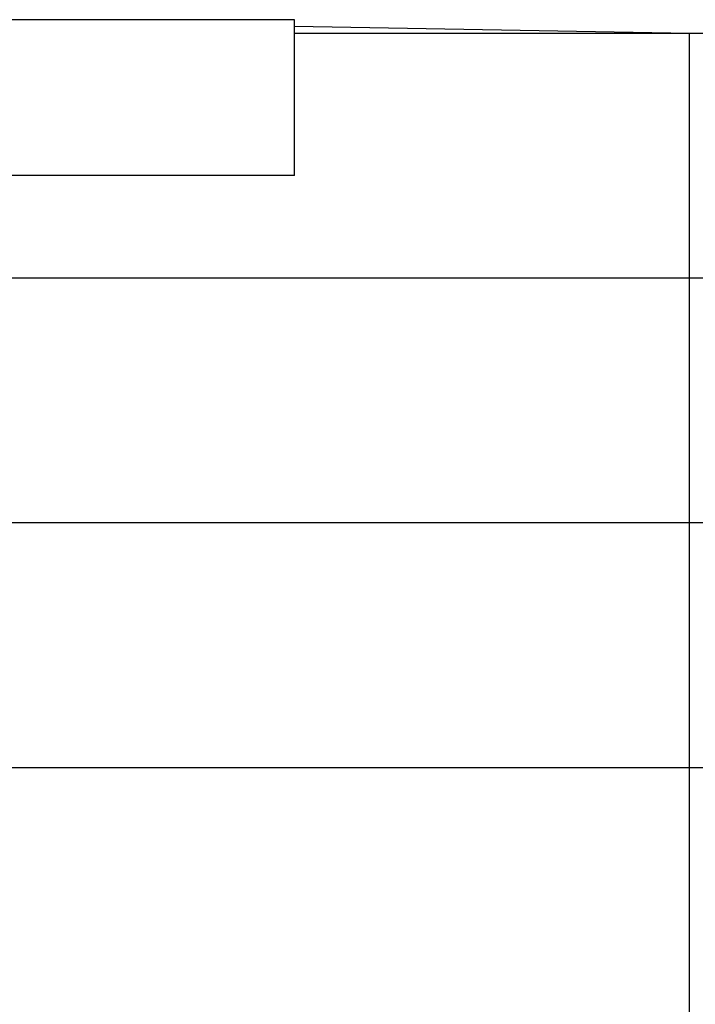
# Model space of a CAD drawing. Header units: millimetres. Extents: x 0 to 5600, y -1552 to 3960.
# Tile 48 of 199: x 2538 to 2690, y 912 to 1133. Entities that reach past the tile are written whole.
import ezdxf

# ---------------------------------------------------------------- set-up
doc = ezdxf.new("R2010")
doc.units = ezdxf.units.MM
doc.header["$LTSCALE"] = 308
doc.layers.get('0').update_dxf_attribs({"linetype": 'CONTINUOUS'})

msp = doc.modelspace()

# ---------------------------------------------------------------- linework, layer by layer
at = {"color": 7, "linetype": 'Continuous'}
for p, q in [((2600.08, 1132.87), (2350.08, 1132.87)), ((2600.08, 1097.87), (2600.08, 1132.87)), ((2600.06, 1131.42), (2688.83, 1129.87)), ((2600.08, 1129.87), (2777.58, 1129.87)), ((2688.83, 744.87), (2688.83, 1129.87)), ((2600.08, 1097.87), (2487.58, 1097.87)), ((2487.58, 1074.87), (2890.08, 1074.87)), ((2487.58, 1019.87), (2890.08, 1019.87)), ((2487.58, 964.87), (2890.08, 964.87))]:
    msp.add_line(p, q, dxfattribs=at)

doc.saveas('drawing.dxf')
